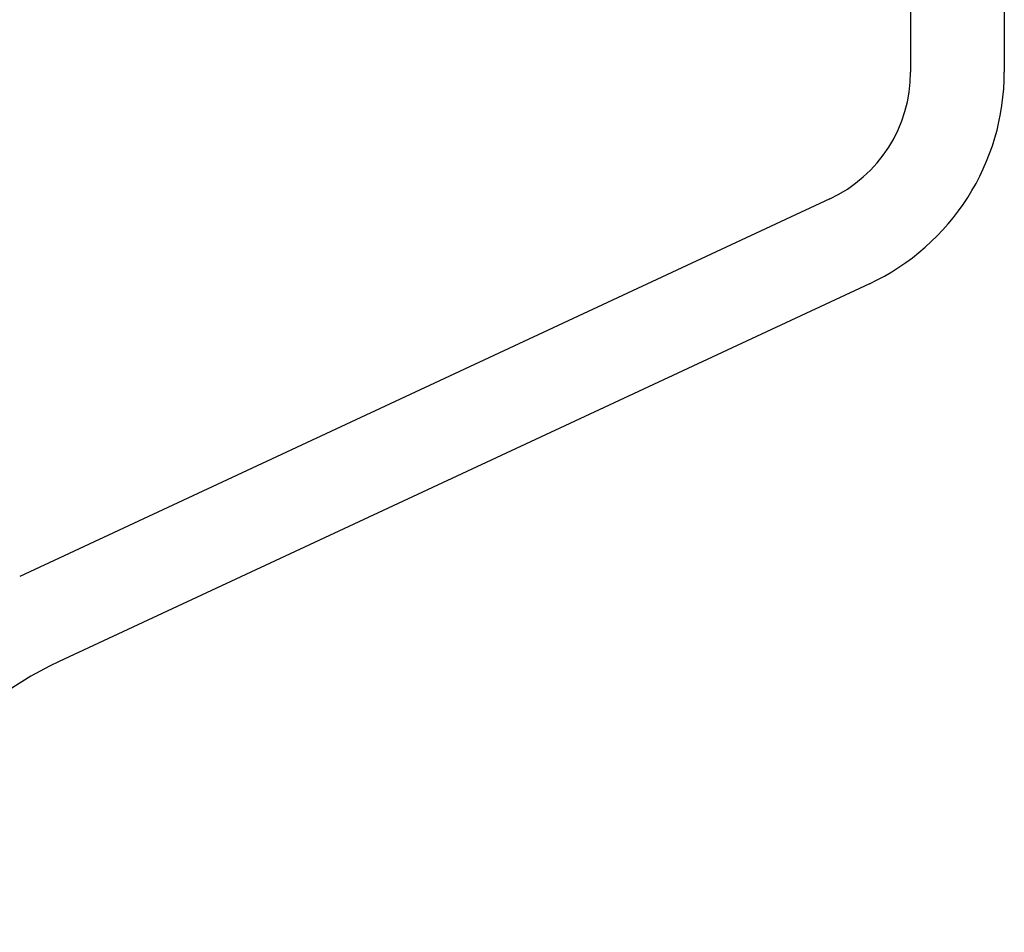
# Model space of a CAD drawing. Extents: x 2963 to 4079, y -422 to 622.
# Tile 87 of 119: x 3637.013 to 3638.064, y 501.18 to 502.154. Entities that reach past the tile are written whole.
import ezdxf

# ---------------------------------------------------------------- set-up
doc = ezdxf.new("R2010")
doc.units = 0
doc.header["$MEASUREMENT"] = 0
doc.layers.add('SPILL-BUCKET', color=1, linetype='CONTINUOUS')

msp = doc.modelspace()

# ---------------------------------------------------------------- linework, layer by layer
at = {"layer": 'SPILL-BUCKET', "color": 1, "linetype": 'Continuous'}
for p, q in [((3637.96391, 502.52501), (3637.96391, 502.09813)), ((3638.06384, 502.52501), (3638.06384, 502.09813)), ((3637.87772, 501.96284), (3637.01344, 501.55982)), ((3637.91995, 501.87227), (3637.05567, 501.46925))]:
    msp.add_line(p, q, dxfattribs=at)
for centre, radius, start, end in [((3637.81463, 502.09813), 0.14927, 295, 0), ((3637.81463, 502.09813), 0.24921, 295, 0), ((3637.21405, 501.12962), 0.37474, 115, 225)]:
    msp.add_arc(centre, radius, start, end, dxfattribs=at)

doc.saveas('drawing.dxf')
